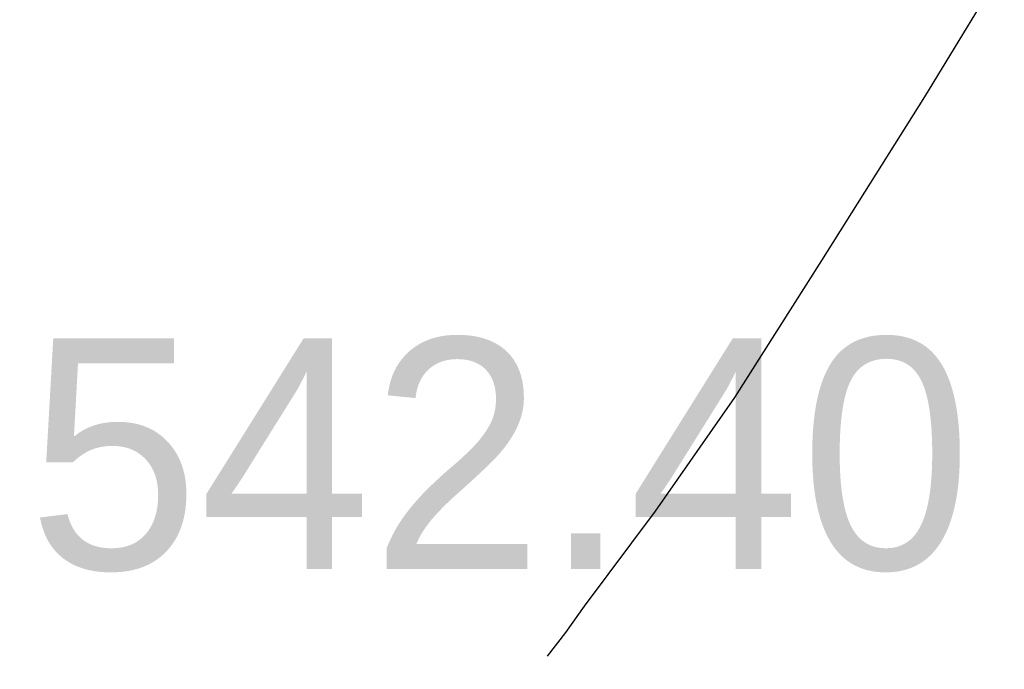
# Model space of a CAD drawing. Extents: x 0 to 363660, y 0 to 4201329.
# Tile 229 of 256: x 360282.85 to 360286.58, y 4200444.43 to 4200446.89. Entities that reach past the tile are written whole.
import ezdxf

# ---------------------------------------------------------------- set-up
doc = ezdxf.new("R2010")
doc.units = 0
doc.header["$LTSCALE"] = 0.5
doc.header["$MEASUREMENT"] = 0
doc.layers.add('(004) Точки рельефа', color=7, linetype='Continuous')
doc.layers.add('(032) Горизонтали утолщенные', color=32, linetype='Continuous', lineweight=30)
doc.layers.add('.', color=7, linetype='Continuous', lineweight=15)
doc.styles.add('D-431', font='d431.ttf')

# ---------------------------------------------------------------- blocks, each defined once
blk = doc.blocks.new('gergrgrre')
at = {"layer": '(032) Горизонтали утолщенные', "color": 32}
blk.add_polyline3d([(360284.85, 4200444.48, 542), (360284.92, 4200444.57, 542), (360284.99, 4200444.67, 542), (360285.26, 4200445.03, 542), (360285.56, 4200445.46, 542), (360285.89, 4200445.98, 542), (360286.28, 4200446.6, 542), (360286.73, 4200447.34, 542), (360287.26, 4200448.22, 542), (360287.87, 4200449.26, 542), (360288.57, 4200450.47, 542), (360289.36, 4200451.85, 542), (360290.23, 4200453.39, 542), (360291.16, 4200455.09, 542), (360292.14, 4200456.95, 542), (360293.17, 4200458.95, 542), (360294.22, 4200461.09, 542), (360295.3, 4200463.36, 542), (360296.38, 4200465.68, 542), (360297.41, 4200468, 542), (360298.39, 4200470.25, 542)], dxfattribs=at)
at = {"layer": '(004) Точки рельефа', "style": 'D-431'}
blk.add_text('542.40', height=0.875, dxfattribs=at).set_placement((360282.88, 4200444.81))

msp = doc.modelspace()

# ---------------------------------------------------------------- hatches: boundary and pattern name
at = {"layer": '.', "ltscale": 0.149071}
h = msp.add_hatch(color=256, dxfattribs=at)
h.dxf.hatch_style = 1
h.set_gradient(color1=(255, 255, 255), tint=1)
h.paths.add_polyline_path([(359890.2408, 4200193.8911), (361190.2408, 4200193.8911), (361190.2408, 4201328.8911), (359890.2408, 4201328.8911)])
h.paths.add_polyline_path([(359905.2408, 4201313.8911), (361175.2408, 4201313.8911), (361175.2408, 4200208.8911), (359905.2408, 4200208.8911)], flags=16)

# ---------------------------------------------------------------- block references
at = {"linetype": 'Continuous'}
msp.add_blockref('gergrgrre', (0, 0), dxfattribs=at)

doc.saveas('drawing.dxf')
